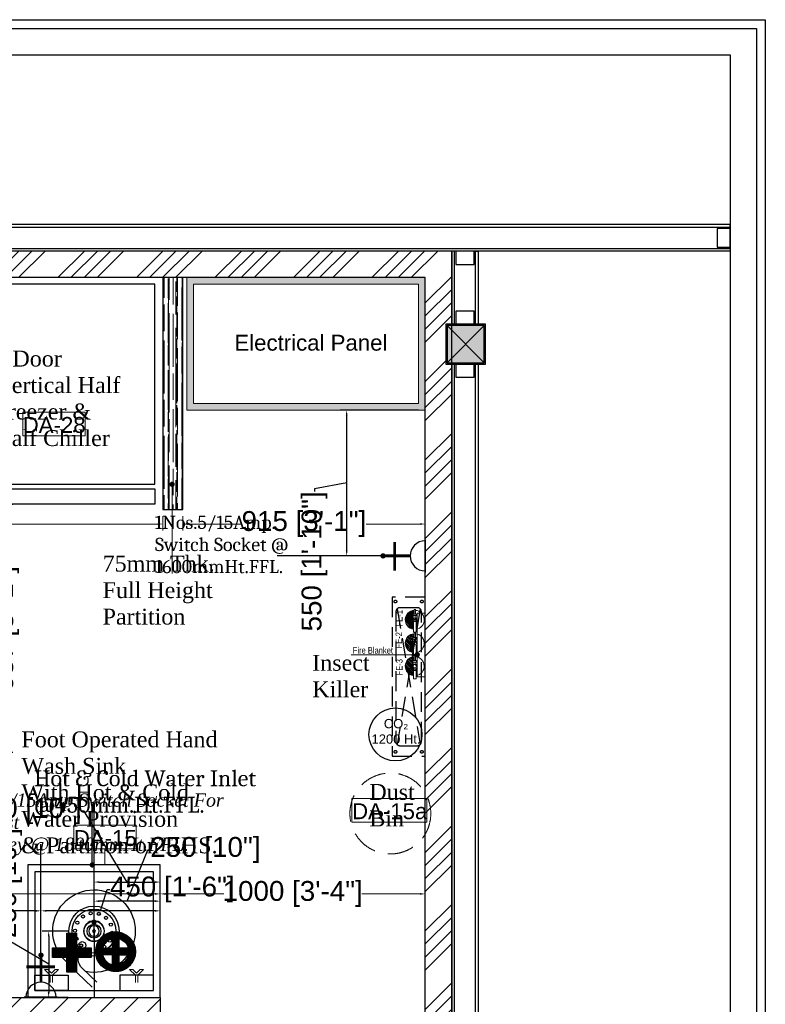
# Model space of a CAD drawing. Header units: millimetres. Extents: x 3004057 to 3043959, y -509231 to -485629.
# Tile 10 of 11: x 3008291 to 3011105, y -489904 to -486187. Entities that reach past the tile are written whole.
import ezdxf

# ---------------------------------------------------------------- set-up
doc = ezdxf.new("R2010")
doc.units = ezdxf.units.MM
doc.header["$LTSCALE"] = 1000
doc.header["$MEASUREMENT"] = 0
doc.header["$PDMODE"] = 3
doc.header["$PDSIZE"] = -1
for name, pattern in [('11aa1PB-bd$0$11aa1PB-af$0$TRATTEGGIATA', [0.75, 0.5, -0.25]), ('DASHED', [0.75, 0.5, -0.25]), ('DASHED2', [0.375, 0.25, -0.125]), ('HIDDEN2', [4.7625, 3.175, -1.5875])]:
    doc.linetypes.add(name, pattern=pattern)
doc.layers.get('0').update_dxf_attribs({"linetype": 'CONTINUOUS'})
doc.layers.get('Defpoints').update_dxf_attribs({"linetype": 'CONTINUOUS'})
for name, color, linetype in [('2', 2, 'CONTINUOUS'), ('Drainage', 254, 'CONTINUOUS'), ('ELECTRICAL', 7, 'CONTINUOUS'), ('Equipment', 5, 'CONTINUOUS'), ('Equipment Name', 7, 'CONTINUOUS'), ('NOTES250', 4, 'CONTINUOUS'), ('Plumbing & Drainage', 6, 'CONTINUOUS'), ('PROPOSED PARTITION', 150, 'CONTINUOUS'), ('SHS150X150X5', 241, 'CONTINUOUS'), ('Wall-New', 6, 'CONTINUOUS')]:
    doc.layers.add(name, color=color, linetype=linetype)
for name, color, linetype, lineweight in [('A - TEXT', 7, 'CONTINUOUS', 13), ('Civil-Wall-Text', 7, 'CONTINUOUS', 0), ('CKD Equipments', 252, 'CONTINUOUS', 0), ('Equip No.', 1, 'CONTINUOUS', 15), ('Fire Extinguisher', 1, 'CONTINUOUS', 0), ('HATCH', 251, 'CONTINUOUS', 5)]:
    doc.layers.add(name, color=color, linetype=linetype, lineweight=lineweight)
doc.styles.add('2.5 Arial_regular_annotative', font='arial.ttf', dxfattribs={"width": 0.8, "height": 2.5})
doc.styles.add('ARAIL', font='arial.ttf')
doc.styles.add('Arial', font='arial.ttf')
doc.styles.add('arial  narrow', font='ARIALN.TTF', dxfattribs={"width": 0.96})
doc.styles.get("Standard").update_dxf_attribs({"font": 'arial.ttf'})
doc.styles.add('STYLE1', font='arial.ttf', dxfattribs={"height": 450})
doc.styles.add('style12', font='BOOKOSI.TTF')
doc.dimstyles.new('TFS-Dim', dxfattribs={"dimtxt": 75, "dimasz": 20, "dimexe": 25, "dimexo": 25, "dimgap": 5, "dimtad": 0, "dimdec": 0, "dimzin": 0, "dimdsep": 46, "dimtxsty": 'Standard', "dimcen": 0.09, "dimclrd": 8, "dimclre": 8, "dimadec": 0, "dimazin": 0, "dimtfac": 1, "dimtdec": 0, "dimtofl": 0, "dimtmove": 0, "dimatfit": 3, "dimldrblk": 'DOT', "dimfxl": 1, "dimtolj": 1, "dimtzin": 0, "dimlwd": -1, "dimlwe": -1, "dimarcsym": 0})

# ---------------------------------------------------------------- blocks, each defined once
blk = doc.blocks.new('*U439')
for points in [[(0, 0), (6784.1, 0), (6784.1, -10), (0, -10)], [(0, -100), (6784.1, -100), (6784.1, -90), (0, -90)]]:
    blk.add_lwpolyline(points, close=True)
at = {"color": 8}
for points in [[(0, -15), (50, -15), (50, -85), (0, -85)], [(6734.1, -15), (6784.1, -15), (6784.1, -85), (6734.1, -85)]]:
    blk.add_lwpolyline(points, close=True, dxfattribs=at)
blk = doc.blocks.new('A$C5D035AAD')
at = {"true_color": 0xeb0000}
h = blk.add_hatch(color=1, dxfattribs=at)
h.dxf.hatch_style = 1
h.paths.add_polyline_path([(-75, -75), (75, -75), (75, 75), (-75, 75)])
at = {"layer": 'SHS150X150X5', "lineweight": -3}
for p, q in [((-70, -70), (70, 70)), ((-70, 70), (70, -70))]:
    blk.add_line(p, q, dxfattribs=at)
for points in [[(-75, -75), (75, -75), (75, 75), (-75, 75)], [(-70, -70), (70, -70), (70, 70), (-70, 70)]]:
    blk.add_lwpolyline(points, close=True, dxfattribs=at)
blk = doc.blocks.new('*U437')
for points in [[(0, 0), (276.2, 0), (276.2, -10), (0, -10)], [(0, -100), (276.2, -100), (276.2, -90), (0, -90)]]:
    blk.add_lwpolyline(points, close=True)
at = {"color": 8}
for points in [[(0, -15), (50, -15), (50, -85), (0, -85)], [(226.2, -15), (276.2, -15), (276.2, -85), (226.2, -85)]]:
    blk.add_lwpolyline(points, close=True, dxfattribs=at)
blk = doc.blocks.new('*U438')
for points in [[(0, 0), (4690.8, 0), (4690.8, -10), (0, -10)], [(0, -100), (4690.8, -100), (4690.8, -90), (0, -90)]]:
    blk.add_lwpolyline(points, close=True)
at = {"color": 8}
blk.add_lwpolyline([(0, -15), (50, -15), (50, -85), (0, -85)], close=True, dxfattribs=at)
blk = doc.blocks.new('GVBHV GB')
at = {"layer": 'Equipment', "color": 2, "linetype": 'HIDDEN2', "lineweight": 0, "ltscale": 30}
blk.add_line((28267, 5354.48, 0), (28250.49, 5361.73, 0), dxfattribs=at)
at = {"layer": 'Equipment', "color": 2, "linetype": 'HIDDEN2', "lineweight": 0, "ltscale": 30, "elevation": 0}
for points in [[(28250.51, 5361.72), (28262.18, 5388.22), (28278.64, 5380.99)], [(28278.64, 5380.99), (28267, 5354.48)]]:
    blk.add_lwpolyline(points, dxfattribs=at)
at = {"layer": 'Equipment', "color": 2, "linetype": '11aa1PB-bd$0$11aa1PB-af$0$TRATTEGGIATA', "lineweight": 0, "ltscale": 36, "elevation": 0}
for points in [[(28266.56, 5384.77), (28261.61, 5373.49), (28269.96, 5369.82), (28274.91, 5381.1), (28266.56, 5384.77)], [(28261.2, 5372.56), (28256.25, 5361.28), (28264.6, 5357.61), (28269.55, 5368.89), (28261.2, 5372.56)]]:
    blk.add_lwpolyline(points, dxfattribs=at)
at = {"layer": 'Equipment', "color": 2, "linetype": 'Continuous', "style": 'arial  narrow', "width": 0.96}
for p in [(28268.81, 5379.36, 0), (28263.42, 5367.77, 0)]:
    blk.add_text('BIB', height=2.8, rotation=246.2928, dxfattribs=at).set_placement(p)
blk = doc.blocks.new('A$C22889e60')
at = {"layer": 'Equipment', "linetype": 'Continuous'}
blk.add_lwpolyline([(-94.9, 62.1), (645.1, 62.1), (645.1, 817.2), (-94.9, 817.2)], close=True, dxfattribs=at)
blk.add_lwpolyline([(-48.3, -12.8), (-71.6, -12.8, -0.414214), (-94.9, 10.5), (-94.9, 44.7), (645.1, 44.7), (645.1, -12.8), (16, -12.8), (-16, 12.8), (-94.9, 12.8)], format="xyb", dxfattribs=at)
blk = doc.blocks.new('A$C34441359')
at = {"layer": 'Equipment', "lineweight": 5}
for p, q in [((-416.3, -84.9), (-394.6, -63.1)), ((-394.6, -63.1), (-394.6, -75.5)), ((-443.5, -84.9), (-416.3, -84.9)), ((-416.3, -93.6), (-443.5, -93.6)), ((-394.6, -115.4), (-416.3, -93.6)), ((-394.6, -75.5), (-408.3, -89.2)), ((-408.3, -89.2), (-394.6, -103)), ((-394.6, -103), (-394.6, -115.4)), ((-416.3, -406.2), (-443.5, -406.2)), ((-394.6, -384.4), (-416.3, -406.2)), ((-408.3, -410.5), (-394.6, -396.8)), ((-394.6, -396.8), (-394.6, -384.4)), ((-443.5, -414.9), (-416.3, -414.9)), ((-416.3, -414.9), (-394.6, -436.7)), ((-394.6, -424.3), (-408.3, -410.5)), ((-394.6, -436.7), (-394.6, -424.3))]:
    blk.add_line(p, q, dxfattribs=at)
at = {"layer": 'Equipment'}
for p, q in [((-461.5, -256.6), (-409.1, -312.2)), ((-442.6, -238.8), (-390.2, -294.4)), ((-324.1, -296.4), (-311.5, -284.6)), ((-306.3, -315.4), (-293.7, -303.5))]:
    blk.add_line(p, q, dxfattribs=at)
for points in [[(-499.8, -499.8), (-499.8, 0), (0, 0), (0, -499.8)], [(-473.8, -473.8), (-473.8, -26), (-26, -26), (-26, -473.8)], [(-473.8, -152.5), (-473.8, -26), (-416.3, -26), (-416.3, -152.5)], [(-473.8, -347.3), (-473.8, -473.8), (-416.3, -473.8), (-416.3, -347.3)]]:
    blk.add_lwpolyline(points, close=True, dxfattribs=at)
at = {"layer": 'Equipment', "linetype": 'ByBlock', "lineweight": -2, "ltscale": 0.25}
for radius in [39, 19.8, 5.16]:
    blk.add_circle((-249.9, -249.9), radius, dxfattribs=at)
at = {"layer": 'Equipment'}
for centre, radius, start, end in [((-249.9, -249.9), 155.9, 210.7693, 191.598), ((-356.1, -262.4), 46.8, 223.263, 313.263), ((-302.6, -294), 13, 313.263, 133.263), ((-356.1, -262.4), 72.8, 223.263, 313.263)]:
    blk.add_arc(centre, radius, start, end, dxfattribs=at)
blk = doc.blocks.new('_Dot')
at = {"color": 0, "linetype": 'ByBlock', "lineweight": -2}
blk.add_line((-0.5, 0), (-1, 0), dxfattribs=at)
at = {"color": 0, "linetype": 'ByBlock', "const_width": 0.5}
blk.add_lwpolyline([(-0.25, 0, 1), (0.25, 0, 1)], format="xyb", close=True, dxfattribs=at)
blk = doc.blocks.new('*D492')
at = {"layer": 'Defpoints', "color": 0, "transparency": 16777216}
for p in [(3008147.4, -488015.6), (3008147.4, -488952.6), (3008240.3, -488952.6)]:
    blk.add_point(p, dxfattribs=at)
at = {"layer": 'Equipment Name', "color": 8, "transparency": 16777216}
for p, q in [((3008172.4, -488015.6), (3008265.3, -488015.6)), ((3008240.3, -488035.6), (3008240.3, -488249.3)), ((3008240.3, -488932.6), (3008240.3, -488718.9)), ((3008172.4, -488952.6), (3008265.3, -488952.6))]:
    blk.add_line(p, q, dxfattribs=at)
for points in [[(3008237, -488035.6), (3008243.7, -488035.6), (3008240.3, -488015.6)], [(3008237, -488932.6), (3008243.7, -488932.6), (3008240.3, -488952.6)]]:
    blk.add_solid(points, dxfattribs=at)
at = {"layer": 'Equipment Name', "color": 0, "transparency": 16777216, "insert": (3008240.3, -488484.1), "char_height": 75, "attachment_point": 5, "rotation": 90}
blk.add_mtext('\\A1;937 [3\'-1"]', dxfattribs=at)
blk = doc.blocks.new('A$C0449149f')
at = {"layer": 'Equipment', "color": 1, "linetype": 'DASHED2', "ltscale": 0.3}
for p, q in [((-81.1, 606.1), (6.1, 93.9)), ((6.1, 606.1), (-81.1, 93.9))]:
    blk.add_line(p, q, dxfattribs=at)
at = {"layer": 'Equipment', "linetype": 'DASHED2', "ltscale": 0.3}
blk.add_lwpolyline([(25, 50), (25, 650), (-100, 650), (-100, 50)], close=True, dxfattribs=at)
at = {"layer": 'Equipment', "color": 4, "linetype": 'DASHED2', "ltscale": 0.3}
blk.add_lwpolyline([(10.5, 104.5), (10.5, 595.5, 0.414214), (-4.5, 610.5), (-70.5, 610.5, 0.414214), (-85.5, 595.5), (-85.5, 104.5, 0.414214), (-70.5, 89.5), (-4.5, 89.5, 0.414214)], format="xyb", close=True, dxfattribs=at)
at = {"layer": 'Equipment Name', "linetype": 'DASHED2'}
for centre in [(-87.5, 633.6), (12.5, 633.6), (-87.5, 66.4), (12.5, 66.4)]:
    blk.add_circle(centre, 5.15, dxfattribs=at)
blk = doc.blocks.new('A$C84a09421')
at = {"layer": 'Fire Extinguisher', "color": 1, "linetype": 'Continuous', "lineweight": 0, "ltscale": 250}
for p, q in [((-40, 0), (0, 0)), ((-40, -156), (-40, 0)), ((0, 0), (0, -156)), ((-54, -202), (14, -202)), ((14, -239), (-54, -239)), ((-47, -239), (8, -239)), ((-47, -259), (-47, -239)), ((8, -259), (-47, -259)), ((0, -156), (-40, -156)), ((-34, -239), (-34, -202)), ((-29, -259), (-11, -259)), ((-29, -327), (-29, -259)), ((-11, -259), (-11, -327)), ((-5, -239), (-5, -202)), ((8, -239), (8, -259)), ((14, -202), (14, -239)), ((-11, -327), (-29, -327))]:
    blk.add_line(p, q, dxfattribs=at)
at = {"layer": 'Fire Extinguisher', "linetype": 'Continuous'}
for p, q in [((0, -44), (115, -158)), ((0, -66), (116, -183)), ((0, -89), (114, -203)), ((0, -111), (110, -221)), ((0, -134), (103, -237)), ((32, -52), (106, -127)), ((-11, -259), (34, -304)), ((-11, -281), (17, -310)), ((-5, -197), (0, -202)), ((-1, -156), (95, -252)), ((3, -182), (86, -265)), ((8, -255), (49, -296)), ((14, -216), (75, -277)), ((14, -239), (63, -287)), ((-11, -304), (-1, -314))]:
    blk.add_line(p, q, dxfattribs=at)
at = {"layer": 'Fire Extinguisher', "color": 1, "linetype": 'Continuous', "lineweight": 0, "ltscale": 250}
blk.add_circle((-20, -179), 23, dxfattribs=at)
for start, end in [(98.3362, 266.3055), (273.6945, 81.6638)]:
    blk.add_arc((-20, -179), 136, start, end, dxfattribs=at)
blk = doc.blocks.new('A$Caf37352f')
at = {"layer": 'Fire Extinguisher', "color": 3, "linetype": 'Continuous', "lineweight": 0, "ltscale": 250}
for p, q in [((-20, 179), (20, 179)), ((-20, 23), (-20, 179)), ((20, 179), (20, 23)), ((20, 23), (-20, 23)), ((-34, -23), (34, -23)), ((34, -60), (-34, -60)), ((-27, -60), (27, -60)), ((-27, -80), (-27, -60)), ((27, -80), (-27, -80)), ((-14, -60), (-14, -23)), ((-9, -80), (9, -80)), ((-9, -148), (-9, -80)), ((9, -80), (9, -148)), ((14, -60), (14, -23)), ((27, -60), (27, -80)), ((34, -23), (34, -60)), ((9, -148), (-9, -148))]:
    blk.add_line(p, q, dxfattribs=at)
at = {"layer": 'Fire Extinguisher', "color": 3, "linetype": 'Continuous'}
for p, q in [((136, 7, 0), (20, 124, 0)), ((135, -16, 0), (20, 99, 0)), ((131, -37, 0), (20, 75, 0)), ((125, -55, 0), (20, 50, 0)), ((116, -71, 0), (20, 26, 0)), ((131, 37, 0), (37, 131, 0)), ((100, 93, 0), (93, 100, 0)), ((50, -127, 0), (9, -86, 0)), ((31, -133, 0), (9, -111, 0)), ((9, -136, 0), (9, -135, 0)), ((19, -23, 0), (14, -18, 0)), ((106, -85, 0), (23, -2, 0)), ((66, -119, 0), (27, -80, 0)), ((81, -109, 0), (32, -60, 0)), ((94, -98, 0), (34, -38, 0))]:
    blk.add_line(p, q, dxfattribs=at)
at = {"layer": 'Fire Extinguisher', "color": 3, "linetype": 'Continuous', "lineweight": 0, "ltscale": 250}
blk.add_circle((0, 0), 23, dxfattribs=at)
for start, end in [(98.3362, 266.3055), (273.6945, 81.6638)]:
    blk.add_arc((0, 0), 136, start, end, dxfattribs=at)
blk = doc.blocks.new('A$Cb795810a')
at = {"layer": 'Fire Extinguisher', "color": 6, "linetype": 'Continuous', "lineweight": 0, "ltscale": 250}
for p, q in [((-20, 179), (20, 179)), ((-20, 23), (-20, 179)), ((20, 179), (20, 23)), ((20, 23), (-20, 23)), ((-34, -23), (34, -23)), ((34, -60), (-34, -60)), ((-27, -60), (27, -60)), ((-27, -80), (-27, -60)), ((27, -80), (-27, -80)), ((-14, -60), (-14, -23)), ((-9, -80), (9, -80)), ((-9, -148), (-9, -80)), ((9, -80), (9, -148)), ((14, -60), (14, -23)), ((27, -60), (27, -80)), ((34, -23), (34, -60)), ((9, -148), (-9, -148))]:
    blk.add_line(p, q, dxfattribs=at)
at = {"layer": 'Fire Extinguisher', "color": 6, "linetype": 'Continuous'}
for p, q in [((114, -75, 0), (16, 23, 0)), ((136, 1, 0), (20, 118, 0)), ((134, -22, 0), (20, 93, 0)), ((130, -42, 0), (20, 68, 0)), ((123, -59, 0), (20, 44, 0)), ((133, 29, 0), (29, 133, 0)), ((118, 69, 0), (69, 118, 0)), ((45, -129, 0), (9, -92, 0)), ((26, -134, 0), (9, -117, 0)), ((13, -23, 0), (11, -20, 0)), ((62, -121, 0), (21, -80, 0)), ((103, -89, 0), (22, -7, 0)), ((78, -112, 0), (27, -62, 0)), ((91, -101, 0), (34, -44, 0))]:
    blk.add_line(p, q, dxfattribs=at)
at = {"layer": 'Fire Extinguisher', "color": 6, "linetype": 'Continuous', "lineweight": 0, "ltscale": 250}
blk.add_circle((0, 0), 23, dxfattribs=at)
for start, end in [(98.3362, 266.3055), (273.6945, 81.6638)]:
    blk.add_arc((0, 0), 136, start, end, dxfattribs=at)
blk = doc.blocks.new('A$C74c53b19')
at = {"layer": 'Fire Extinguisher'}
blk.add_lwpolyline([(-54.6, -57.4), (404.4, -57.4), (404.4, 0), (-54.6, 0)], close=True, dxfattribs=at)
for points in [[(0, 0), (1.1, 3.6), (4.8, 18.8), (-2.1, 36), (-5.8, 54.4), (-20.7, 55.3), (-6, 28.4), (-7.4, 14.1), (-9.7, -2.8), (-9.7, 1.3), (-9.7, 2.2)], [(349.8, 0), (348.7, 3.6), (344.9, 18.8), (351.9, 36), (355.6, 54.4), (370.5, 55.3), (355.8, 28.4), (357.2, 14.1), (359.4, -2.8), (359.4, 1.3), (359.4, 2.2)]]:
    blk.add_open_spline(points, degree=3, knots=[45.919736, 45.919736, 45.919736, 45.919736, 117.751274, 355.813113, 404.916164, 451.597473, 562.986011, 755.471642, 805.849052, 820.345688, 820.345688, 820.345688, 820.345688], dxfattribs=at)
blk = doc.blocks.new('A$C8c2bd65f')
at = {"layer": 'Plumbing & Drainage'}
h = blk.add_hatch(dxfattribs=at)
h.set_pattern_fill('ANSI31', color=3, scale=1.779186, style=0)
h.set_pattern_definition([(45, (-1673775.82137, 471282.61423), (-0.157259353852, 0.157259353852), [])])
h.paths.add_polyline_path([(-102.2, 115.6), (-157.3, 115.6), (-157.3, 152.3), (-102.2, 152.3), (-102.2, 207.4), (-65.5, 207.4), (-65.5, 152.3), (-10.4, 152.3), (-10.4, 115.6), (-65.5, 115.6), (-65.5, 60.5), (-102.2, 60.5)])
h = blk.add_hatch(dxfattribs=at)
h.set_pattern_fill('ANSI31', color=1, scale=1.779186, style=0)
h.set_pattern_definition([(45, (-1673763.96132, 471282.1934), (-0.157259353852, 0.157259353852), [])])
h.paths.add_polyline_path([(6.1, 137.4, -1), (156.3, 137.4, -1)])
h.paths.add_polyline_path([(94.3, 126), (130.6, 126, -0.277378), (94.3, 88.5)], flags=16)
h.paths.add_polyline_path([(69.8, 88.1), (69.8, 126), (31.9, 126, 0.28651)], flags=16)
h.paths.add_polyline_path([(94.3, 150.5), (130.1, 150.5, 0.268289), (94.3, 186.3)], flags=16)
h.paths.add_polyline_path([(69.8, 150.5), (69.8, 186.7, 0.277378), (32.3, 150.5)], flags=16)
at = {"layer": 'Plumbing & Drainage', "color": 1}
blk.add_line((0, 224), (0, -34.9), dxfattribs=at)
blk.add_lwpolyline([(-65.5, 152.3), (-10.4, 152.3), (-10.4, 115.6), (-65.5, 115.6), (-65.5, 60.5), (-102.2, 60.5), (-102.2, 115.6), (-157.3, 115.6), (-157.3, 152.3), (-102.2, 152.3), (-102.2, 207.4), (-65.5, 207.4)], close=True, dxfattribs=at)
at = {"layer": 'Plumbing & Drainage', "color": 3}
for points in [[(32.3, 150.5), (69.8, 150.5), (69.8, 186.7, 0.277378)], [(130.1, 150.5), (94.3, 150.5), (94.3, 186.3, -0.268289)], [(69.8, 88.1), (69.8, 126), (31.9, 126, 0.28651)], [(94.3, 88.5), (94.3, 126), (130.6, 126, -0.277378)]]:
    blk.add_lwpolyline(points, format="xyb", close=True, dxfattribs=at)
blk.add_circle((81.2, 137.4), 75.1, dxfattribs=at)
blk = doc.blocks.new('*D522')
at = {"layer": 'Defpoints', "color": 0, "transparency": 16777216}
for p in [(3008571.8, -489514.4), (3008571.8, -489685.6), (3008821.7, -489877.6)]:
    blk.add_point(p, dxfattribs=at)
at = {"layer": 'Plumbing & Drainage', "color": 8, "transparency": 16777216}
for p, q in [((3008696.7, -489514.4), (3008774.3, -489321.1)), ((3008774.3, -489321.1), (3008784.3, -489321.1)), ((3008571.8, -489660.6), (3008571.8, -489489.4)), ((3008821.7, -489852.6), (3008821.7, -489489.4)), ((3008801.7, -489514.4), (3008591.8, -489514.4))]:
    blk.add_line(p, q, dxfattribs=at)
for points in [[(3008591.8, -489511.1), (3008591.8, -489517.8), (3008571.8, -489514.4)], [(3008801.7, -489511.1), (3008801.7, -489517.8), (3008821.7, -489514.4)]]:
    blk.add_solid(points, dxfattribs=at)
at = {"layer": 'Plumbing & Drainage', "color": 0, "transparency": 16777216, "insert": (3008992.3, -489321.1), "char_height": 75, "attachment_point": 5}
blk.add_mtext('\\A1;250 [10"]', dxfattribs=at)
blk = doc.blocks.new('A$C21C85089')
at = {"layer": 'ELECTRICAL'}
for points, const_width in [([(-42, 108.5), (43.4, 108.5)], 4.7), ([(0, 69.7), (0, 0)], 7.15), ([(-35.8, 30), (38, 30)], 7.15)]:
    blk.add_lwpolyline(points, dxfattribs=dict(at, const_width=const_width))
blk.add_arc((0, 108.5), 38.8, 180, 0, dxfattribs=at)
blk = doc.blocks.new('*D528')
at = {"layer": 'Defpoints', "color": 0, "transparency": 16777216}
for p in [(3009525.4, -487660.6), (3009821.7, -487660.6), (3009764.9, -488211)]:
    blk.add_point(p, dxfattribs=at)
at = {"layer": 'ELECTRICAL', "color": 8, "transparency": 16777216}
for p, q in [((3009796.7, -487660.6), (3009500.4, -487660.6)), ((3009525.4, -488191), (3009525.4, -487680.6)), ((3009525.4, -487935.8), (3009404, -487957.9)), ((3009404, -487957.9), (3009404, -487967.9)), ((3009739.9, -488211), (3009500.4, -488211))]:
    blk.add_line(p, q, dxfattribs=at)
for points in [[(3009522, -487680.6), (3009528.7, -487680.6), (3009525.4, -487660.6)], [(3009522, -488191), (3009528.7, -488191), (3009525.4, -488211)]]:
    blk.add_solid(points, dxfattribs=at)
at = {"layer": 'ELECTRICAL', "color": 0, "transparency": 16777216, "insert": (3009404, -488231.8), "char_height": 75, "attachment_point": 5, "rotation": 90}
blk.add_mtext('\\A1;550 [1\'-10"]', dxfattribs=at)
blk = doc.blocks.new('100DNT')
at = {"layer": 'Drainage'}
for centre, radius in [((0, 0), 101.6), ((0, 0), 88.9), ((-67.2, 34.3), 6.35), ((-44.9, 59.2), 6.35), ((0, 0), 40.9), ((-13.9, 72), 6.35), ((19.5, 70), 6.35), ((48.8, 53.7), 6.35), ((-76.6, 2.2), 6.35), ((0, 0), 28.2), ((68.1, 26.4), 6.35), ((-71.1, -30.8), 6.35), ((64.2, -38.8), 6.35), ((73.6, -6.6), 6.35), ((-51.8, -58.2), 6.35), ((-22.5, -74.4), 6.35), ((10.9, -76.4), 6.35), ((41.9, -63.7), 6.35)]:
    blk.add_circle(centre, radius, dxfattribs=at)
blk = doc.blocks.new('*D533')
at = {"layer": 'Defpoints', "color": 0, "transparency": 16777216}
for p in [(3008499.4, -489627.7), (3008400.7, -489877.6), (3008499.4, -489877.6)]:
    blk.add_point(p, dxfattribs=at)
at = {"layer": 'Drainage', "color": 8, "transparency": 16777216}
for p, q in [((3008474.4, -489627.7), (3008375.7, -489627.7)), ((3008251.6, -489664.4), (3008251.6, -489654.4)), ((3008400.7, -489752.6), (3008251.6, -489664.4)), ((3008400.7, -489647.7), (3008400.7, -489857.6)), ((3008474.4, -489877.6), (3008375.7, -489877.6))]:
    blk.add_line(p, q, dxfattribs=at)
for points in [[(3008397.4, -489647.7), (3008404.1, -489647.7), (3008400.7, -489627.7)], [(3008397.4, -489857.6), (3008404.1, -489857.6), (3008400.7, -489877.6)]]:
    blk.add_solid(points, dxfattribs=at)
at = {"layer": 'Drainage', "color": 0, "transparency": 16777216, "insert": (3008251.6, -489446.4), "char_height": 75, "attachment_point": 5, "rotation": 90}
blk.add_mtext('\\A1;250 [10"]', dxfattribs=at)
blk = doc.blocks.new('*D534')
at = {"layer": 'Defpoints', "color": 0, "transparency": 16777216}
for p in [(3008821.7, -489442.4), (3008571.8, -489552.8), (3008821.7, -489897.4)]:
    blk.add_point(p, dxfattribs=at)
at = {"layer": 'Drainage', "color": 8, "transparency": 16777216}
for p, q in [((3008534.8, -489174.4), (3008524.8, -489174.4)), ((3008696.7, -489442.4), (3008534.8, -489174.4)), ((3008571.8, -489527.8), (3008571.8, -489417.4)), ((3008821.7, -489872.4), (3008821.7, -489417.4)), ((3008591.8, -489442.4), (3008801.7, -489442.4))]:
    blk.add_line(p, q, dxfattribs=at)
for points in [[(3008591.8, -489439.1), (3008591.8, -489445.8), (3008571.8, -489442.4)], [(3008801.7, -489439.1), (3008801.7, -489445.8), (3008821.7, -489442.4)]]:
    blk.add_solid(points, dxfattribs=at)
at = {"layer": 'Drainage', "color": 0, "transparency": 16777216, "insert": (3008316.8, -489174.4), "char_height": 75, "attachment_point": 5}
blk.add_mtext('\\A1;250 [10"]', dxfattribs=at)
blk = doc.blocks.new('*D547')
at = {"layer": 'Civil-Wall-Text', "color": 8, "transparency": 16777216}
for p, q in [((3006632, -487965.7), (3006632, -488115.8)), ((3008831.6, -488060.6), (3008831.6, -488115.8)), ((3006652, -488090.8), (3007467.2, -488090.8)), ((3008811.6, -488090.8), (3007996.4, -488090.8))]:
    blk.add_line(p, q, dxfattribs=at)
for points in [[(3006652, -488087.5), (3006652, -488094.2), (3006632, -488090.8)], [(3008811.6, -488087.5), (3008811.6, -488094.2), (3008831.6, -488090.8)]]:
    blk.add_solid(points, dxfattribs=at)
at = {"layer": 'Defpoints', "color": 0, "transparency": 16777216}
for p in [(3006632, -487940.7), (3008831.6, -488035.6), (3008831.6, -488090.8)]:
    blk.add_point(p, dxfattribs=at)
at = {"layer": 'Civil-Wall-Text', "color": 0, "transparency": 16777216, "insert": (3007731.8, -488090.8), "char_height": 75, "attachment_point": 5}
blk.add_mtext('\\A1;2200 [7\'-4"]', dxfattribs=at)
blk = doc.blocks.new('*D548')
at = {"layer": 'Civil-Wall-Text', "color": 8, "transparency": 16777216}
for p, q in [((3005057, -489852.6), (3005057, -489462.2)), ((3005077, -489487.2), (3006646.3, -489487.2)), ((3008801.7, -489487.2), (3007232.4, -489487.2)), ((3008821.7, -489852.6), (3008821.7, -489462.2))]:
    blk.add_line(p, q, dxfattribs=at)
for points in [[(3005077, -489483.9), (3005077, -489490.5), (3005057, -489487.2)], [(3008801.7, -489483.9), (3008801.7, -489490.5), (3008821.7, -489487.2)]]:
    blk.add_solid(points, dxfattribs=at)
at = {"layer": 'Defpoints', "color": 0, "transparency": 16777216}
for p in [(3008821.7, -489487.2), (3005057, -489877.6), (3008821.7, -489877.6)]:
    blk.add_point(p, dxfattribs=at)
at = {"layer": 'Civil-Wall-Text', "color": 0, "transparency": 16777216, "insert": (3006939.3, -489487.2), "char_height": 75, "attachment_point": 5}
blk.add_mtext('\\A1;3765 [12\'-7"]', dxfattribs=at)
blk = doc.blocks.new('*D551')
at = {"layer": 'Civil-Wall-Text', "color": 8, "transparency": 16777216}
for p, q in [((3008821.7, -489852.6), (3008821.7, -489462.2)), ((3008841.7, -489487.2), (3009061.2, -489487.2)), ((3009801.7, -489487.2), (3009582.1, -489487.2)), ((3009821.7, -489852.6), (3009821.7, -489462.2))]:
    blk.add_line(p, q, dxfattribs=at)
for points in [[(3008841.7, -489483.9), (3008841.7, -489490.5), (3008821.7, -489487.2)], [(3009801.7, -489483.9), (3009801.7, -489490.5), (3009821.7, -489487.2)]]:
    blk.add_solid(points, dxfattribs=at)
at = {"layer": 'Defpoints', "color": 0, "transparency": 16777216}
for p in [(3009821.7, -489487.2), (3008821.7, -489877.6), (3009821.7, -489877.6)]:
    blk.add_point(p, dxfattribs=at)
at = {"layer": 'Civil-Wall-Text', "color": 0, "transparency": 16777216, "insert": (3009321.7, -489487.2), "char_height": 75, "attachment_point": 5}
blk.add_mtext('\\A1;1000 [3\'-4"]', dxfattribs=at)
blk = doc.blocks.new('*D562')
at = {"layer": 'Defpoints', "color": 0, "transparency": 16777216}
for p in [(3008371.7, -489551.1), (3008371.7, -489718.6), (3008821.7, -489877.6)]:
    blk.add_point(p, dxfattribs=at)
at = {"layer": 'ELECTRICAL', "color": 8, "transparency": 16777216}
for p, q in [((3008596.7, -489551.1), (3008620.9, -489470.5)), ((3008620.9, -489470.5), (3008630.9, -489470.5)), ((3008371.7, -489693.6), (3008371.7, -489526.1)), ((3008821.7, -489852.6), (3008821.7, -489526.1)), ((3008801.7, -489551.1), (3008391.7, -489551.1))]:
    blk.add_line(p, q, dxfattribs=at)
for points in [[(3008391.7, -489547.8), (3008391.7, -489554.4), (3008371.7, -489551.1)], [(3008801.7, -489547.8), (3008801.7, -489554.4), (3008821.7, -489551.1)]]:
    blk.add_solid(points, dxfattribs=at)
at = {"layer": 'ELECTRICAL', "color": 0, "transparency": 16777216, "insert": (3008867.2, -489470.5), "char_height": 75, "attachment_point": 5}
blk.add_mtext('\\A1;450 [1\'-6"]', dxfattribs=at)
blk = doc.blocks.new('*D563')
at = {"layer": 'Defpoints', "color": 0, "transparency": 16777216}
for p in [(3007296.9, -489551.1), (3007296.9, -489700.8), (3008371.7, -489718.6)]:
    blk.add_point(p, dxfattribs=at)
at = {"layer": 'ELECTRICAL', "color": 8, "transparency": 16777216}
for p, q in [((3007296.9, -489675.8), (3007296.9, -489526.1)), ((3008371.7, -489693.6), (3008371.7, -489526.1)), ((3007316.9, -489551.1), (3007573.9, -489551.1)), ((3008351.7, -489551.1), (3008094.7, -489551.1))]:
    blk.add_line(p, q, dxfattribs=at)
for points in [[(3007316.9, -489547.8), (3007316.9, -489554.4), (3007296.9, -489551.1)], [(3008351.7, -489547.8), (3008351.7, -489554.4), (3008371.7, -489551.1)]]:
    blk.add_solid(points, dxfattribs=at)
at = {"layer": 'ELECTRICAL', "color": 0, "transparency": 16777216, "insert": (3007834.3, -489551.1), "char_height": 75, "attachment_point": 5}
blk.add_mtext('\\A1;1075 [3\'-7"]', dxfattribs=at)
blk = doc.blocks.new('*D569')
at = {"layer": 'Civil-Wall-Text', "color": 8, "transparency": 16777216}
for p, q in [((3008906.6, -488060.6), (3008906.6, -488115.8)), ((3009821.7, -488060.6), (3009821.7, -488115.8)), ((3008926.6, -488090.8), (3009129.3, -488090.8)), ((3009801.7, -488090.8), (3009598.9, -488090.8))]:
    blk.add_line(p, q, dxfattribs=at)
for points in [[(3008926.6, -488087.5), (3008926.6, -488094.2), (3008906.6, -488090.8)], [(3009801.7, -488087.5), (3009801.7, -488094.2), (3009821.7, -488090.8)]]:
    blk.add_solid(points, dxfattribs=at)
at = {"layer": 'Defpoints', "color": 0, "transparency": 16777216}
for p in [(3008906.6, -488035.6), (3009821.7, -488035.6), (3009821.7, -488090.8)]:
    blk.add_point(p, dxfattribs=at)
at = {"layer": 'Civil-Wall-Text', "color": 0, "transparency": 16777216, "insert": (3009364.1, -488090.8), "char_height": 75, "attachment_point": 5}
blk.add_mtext('\\A1;915 [3\'-1"]', dxfattribs=at)

msp = doc.modelspace()

# ---------------------------------------------------------------- hatches: boundary and pattern name
at = {"ltscale": 0.5, "true_color": 0x119c8c}
h = msp.add_hatch(dxfattribs=at)
h.set_pattern_fill('ANSI34', color=134, scale=11, angle=180)
h.set_pattern_definition([(225, (4347815.6, -892235.44), (148.174226, -148.174226), []), (225, (4347766.2, -892235.44), (148.174226, -148.174226), []), (225, (4347716.82, -892235.44), (148.174226, -148.174226), []), (225, (4347667.43, -892235.44), (148.174226, -148.174226), [])])
h.paths.add_polyline_path([(3004957, -491826.1), (3005157, -491826.1), (3005157, -492177.6), (3005257, -492177.6), (3005257, -491726.1), (3005057, -491726.1), (3005057, -487586.7), (3005057, -487236.7), (3005057, -487160.6), (3009821.7, -487160.6), (3009821.7, -487236.7), (3009821.7, -487586.7), (3009821.7, -491844), (3009624, -491844), (3009624, -492177.6), (3009624.1, -492177.6), (3009624.1, -492174.1), (3009820.8, -492177.6), (3009921.7, -492177.6), (3009921.7, -487486.7), (3009899, -487486.7), (3009899, -487336.7), (3009921.7, -487336.7), (3009921.7, -487060.6), (3004957, -487060.6), (3004957, -487336.7), (3004982, -487336.7), (3004982, -487486.7), (3004957, -487486.7)])
h.paths.add_polyline_path([(3009624, -492525.6), (3009624, -492177.6)])
h.paths.add_polyline_path([(3005257, -492525.6), (3005257, -492177.6)])
at = {"layer": 'CKD Equipments', "ltscale": 100}
h = msp.add_hatch(color=1, dxfattribs=at)
h.dxf.hatch_style = 1
h.paths.add_polyline_path([(3009821.7, -487660.6), (3008921.7, -487660.6), (3008921.7, -487160.6), (3009821.7, -487160.6)])
h.paths.add_polyline_path([(3009796.7, -487635.6), (3008946.7, -487635.6), (3008946.7, -487185.6), (3009796.7, -487185.6)], flags=16)
at = {"layer": 'HATCH', "ltscale": 0.5}
h = msp.add_hatch(dxfattribs=at)
h.set_pattern_fill('AR-RROOF', color=256, scale=25, angle=90)
h.set_pattern_definition([(90, (5, 0), (-25, 55), [375, -50, 125, -25]), (90, (-7.5, 33.25), (-33.25, -25), [75, -8.25, 150, -18.75]), (90, (-16.25, 12.5), (-16.75, 130), [200, -35, 100, -25])])
h.paths.add_polyline_path([(3008906.6, -487160.6), (3008831.6, -487160.6), (3008831.6, -488035.6), (3008906.6, -488035.6)])
at = {"layer": 'HATCH'}
h = msp.add_hatch(dxfattribs=at)
h.set_pattern_fill('ANSI31', color=256, scale=500, angle=180)
h.set_pattern_definition([(225, (-43430.33, -1652.94), (44.1941738, -44.1941738), [])])
h.paths.add_polyline_path([(3008821.7, -489877.6), (3005057, -489877.6), (3005057, -490027.6), (3008821.7, -490027.6)])

# ---------------------------------------------------------------- linework, layer by layer
at = {"layer": '2', "ltscale": 0.5}
for points in [[(3011071.9, -493563.4), (3004090.5, -493563.4), (3004090.5, -486220.3), (3011071.9, -486220.3)], [(3010973.2, -493464.7), (3004189.1, -493464.7), (3004189.1, -486318.9), (3010973.2, -486318.9)]]:
    msp.add_lwpolyline(points, close=True, dxfattribs=at)
at = {"layer": 'A - TEXT'}
msp.add_lwpolyline([(3009821.7, -487660.6), (3008921.7, -487660.6), (3008921.7, -487160.6), (3009821.7, -487160.6), (3009821.7, -487660.6)], dxfattribs=at)
msp.add_lwpolyline([(3009796.7, -487635.6), (3008946.7, -487635.6), (3008946.7, -487185.6), (3009796.7, -487185.6)], close=True, dxfattribs=at)
at = {"layer": 'Defpoints', "ltscale": 0.5}
msp.add_lwpolyline([(3011105.3, -493596.8), (3004057.1, -493596.8), (3004057.1, -486186.9), (3011105.3, -486186.9)], close=True, dxfattribs=at)
at = {"layer": 'Equip No.'}
msp.add_line((3008613.1, -489317.3, 1135), (3008613.1, -489377.8), dxfattribs=at)
msp.add_lwpolyline([(3008302.7, -487668.7), (3008537.9, -487668.7), (3008537.9, -487757.8), (3008302.7, -487757.8)], close=True, dxfattribs=at)
at = {"layer": 'Equip No.', "elevation": 1135}
for points in [[(3009544.3, -489127), (3009827.6, -489127), (3009827.6, -489216.1), (3009544.3, -489216.1)], [(3008495.5, -489228.2), (3008730.7, -489228.2), (3008730.7, -489317.3), (3008495.5, -489317.3)]]:
    msp.add_lwpolyline(points, close=True, dxfattribs=at)
at = {"layer": 'Equipment'}
msp.add_circle((3009709.5, -488885.3), 100, dxfattribs=at)
at = {"layer": 'Equipment', "linetype": 'DASHED', "lineweight": 0, "ltscale": 0.2}
msp.add_circle((3009690.2, -489183.6), 152.7, dxfattribs=at)
at = {"layer": 'NOTES250', "ltscale": 0.5}
for points in [[(3009624.1, -492425.6), (3009624.1, -492174.1), (3009921.7, -492179.4), (3009921.7, -487586.7), (3009921.7, -487236.7), (3009921.7, -487060.6), (3004957, -487060.6), (3004957, -487236.7), (3004957, -487586.7), (3004957, -491826.1), (3005257, -491826.1), (3005257, -492525.6)], [(3009624, -492525.6), (3009624, -492525.6), (3009624, -491844), (3009821.7, -491844), (3009821.7, -487586.7), (3009821.7, -487236.7), (3009821.7, -487160.6), (3005057, -487160.6), (3005057, -487236.7), (3005057, -487586.7), (3005057, -491726.1), (3005257, -491726.1), (3005257, -492525.6)]]:
    msp.add_lwpolyline(points, dxfattribs=at)
at = {"layer": 'Wall-New'}
for points in [[(3008906.6, -487160.6), (3008831.6, -487160.6), (3008831.6, -488035.6), (3008906.6, -488035.6)], [(3005057, -489877.6), (3008821.7, -489877.6), (3008821.7, -490027.6), (3005057, -490027.6)]]:
    msp.add_lwpolyline(points, close=True, dxfattribs=at)

# ---------------------------------------------------------------- block references
at = {"layer": 'Drainage', "color": 7, "xscale": 0.932804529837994, "yscale": 0.932804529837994, "zscale": 0.932804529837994}
msp.add_blockref('100DNT', (3008571.8, -489627.7), dxfattribs=at)
at = {"layer": 'ELECTRICAL', "xscale": 1.464380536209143, "yscale": 1.464380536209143, "zscale": 1.464380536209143}
for p, rotation in [((3009662.7, -488210.9), 269.9697454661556), ((3008371.7, -489718.6), 179.9697454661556)]:
    msp.add_blockref('A$C21C85089', p, dxfattribs=dict(at, rotation=rotation))
at = {"layer": 'Equipment'}
msp.add_blockref('A$C22889e60', (3008156.4, -488002.8), dxfattribs=at)
at = {"layer": 'Equipment', "ltscale": 100}
msp.add_blockref('A$C0449149f', (3009796.7, -489017.1), dxfattribs=at)
at = {"layer": 'Equipment', "xscale": -1, "rotation": 270}
msp.add_blockref('A$C34441359', (3008821.7, -489377.8), dxfattribs=at)
at = {"layer": 'Equipment', "extrusion": (3.1362e-09, 1.56207e-11, 1), "xscale": -25.00000000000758, "yscale": 25.00000000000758, "zscale": 25.00000000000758, "rotation": 66.2928203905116}
msp.add_blockref('GVBHV GB', (3415433.4, 102639.6, -0.1), dxfattribs=at)
at = {"layer": 'Fire Extinguisher'}
for name, p, xscale, yscale, zscale, rotation in [('A$C84a09421', (3009777, -488499.4), 0.2629318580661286, 0.2629318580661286, 0.2629318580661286, 180), ('A$C74c53b19', (3009791.5, -488639.4), 0.5258637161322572, 0.5258637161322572, 0.5258637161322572, 90), ('A$Caf37352f', (3009782.2, -488540.7), 0.2629318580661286, 0.2629318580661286, 0.2629318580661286, 180), ('A$Cb795810a', (3009782.2, -488627.6), 0.2629318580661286, 0.2629318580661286, 0.2629318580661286, 180)]:
    msp.add_blockref(name, p, dxfattribs=dict(at, xscale=xscale, yscale=yscale, zscale=zscale, rotation=rotation))
at = {"layer": 'Plumbing & Drainage'}
msp.add_blockref('A$C8c2bd65f', (3008571.8, -489842.6), dxfattribs=at)
at = {"layer": 'PROPOSED PARTITION', "xscale": -1}
msp.add_blockref('*U439', (3010973.2, -486960.6), dxfattribs=at)
at = {"layer": 'PROPOSED PARTITION', "xscale": -1, "rotation": 90}
for name, p in [('*U437', (3009921.7, -487060.6)), ('*U438', (3009921.7, -487486.7))]:
    msp.add_blockref(name, p, dxfattribs=at)
at = {"layer": 'SHS150X150X5', "lineweight": -3, "rotation": 180}
msp.add_blockref('A$C5D035AAD', (3009974, -487411.7), dxfattribs=at)

# ---------------------------------------------------------------- texts
at = {"layer": 'A - TEXT', "insert": (3009101.6, -487376.3, 78.4), "char_height": 60, "width": 990.812, "attachment_point": 1, "style": 'STYLE1'}
msp.add_mtext('Electrical Panel', dxfattribs=at)
at = {"layer": 'Civil-Wall-Text', "insert": (3008604.3, -488210.3, 34), "char_height": 60, "width": 1445.274, "attachment_point": 1, "style": 'style12'}
msp.add_mtext('75mm Thk.\\PFull Height \\PPartition', dxfattribs=at)
at = {"layer": 'ELECTRICAL', "color": 7, "char_height": 50, "attachment_point": 1, "style": 'ARAIL'}
for s, insert, width in [('{\\fCambria|b0|i0|c0|p18;1Nos.5/15Amp.\\PSwitch Socket @ 1600mmHt.FFL.}', (3008801.9, -488059.5, 0), 748.987), ('{\\fBookman Old Style|b0|i1|c0|p18;\\C0;1Nos.5/15Amp.Switch Socket For Exhaust \\PChimney @ 1800mmHt.FFL. }', (3008046.1, -489108, 0), 1039.547)]:
    msp.add_mtext(s, dxfattribs=dict(at, insert=insert, width=width))
at = {"layer": 'Equip No.', "color": 7, "char_height": 60, "attachment_point": 1, "style": 'Arial'}
for s, insert in [('\\pxqc;DA-28', (3008051.7, -487686.7, 1117.4)), ('\\pxqc;DA-15a', (3009318, -489145, 2252.4)), ('\\pxqc;DA-15', (3008244.5, -489246.2, 2252.4))]:
    msp.add_mtext_dynamic_manual_height_columns(s, width=739.357, gutter_width=15, heights=[46.5], dxfattribs=dict(at, insert=insert))
at = {"layer": 'Equipment Name', "color": 0, "char_height": 60, "attachment_point": 1, "style": 'style12'}
for s, insert, width in [('2 Door \\PVertical Half\\PFreezer &\\PHalf Chiller', (3008196, -487436.2), 845.804), ('\\A1;\\pxql;Insect \\PKiller ', (3009395.4, -488584.7, 1117.3), 839.749), ('Foot Operated Hand Wash Sink\\PWith Hot & Cold Water Provision\\P& Partition on RHS.', (3008297.9, -488873.7, 0), 853.583)]:
    msp.add_mtext(s, dxfattribs=dict(at, insert=insert, width=width))
at = {"layer": 'Equipment Name', "insert": (3010021, -488826.7, 2234.8), "char_height": 35, "width": 618.679, "attachment_point": 3, "rotation": 0, "style": 'Arial'}
msp.add_mtext('\\A1;\\pxqc;CO{\\fISOCPEUR|b0|i0|c0|p34;₂} \\P1200 Ht.', dxfattribs=at)
at = {"layer": 'Equipment Name', "color": 0, "insert": (3010117, -489072.2), "char_height": 60, "attachment_point": 3, "style": 'style12'}
msp.add_mtext_dynamic_manual_height_columns('\\pxql;Dust \\PBin', width=505.938, gutter_width=15, heights=[0], dxfattribs=at)
at = {"layer": 'Fire Extinguisher', "color": 1, "style": '2.5 Arial_regular_annotative', "width": 0.8}
msp.add_text('FE-1', height=24.49, rotation=90, dxfattribs=at).set_placement((3009736.1, -488477.3, 0))
at = {"layer": 'Fire Extinguisher', "color": 3, "style": '2.5 Arial_regular_annotative', "width": 0.8}
msp.add_text('FE-2', height=24.49, rotation=90, dxfattribs=at).set_placement((3009734.3, -488560.3, 0))
at = {"layer": 'Fire Extinguisher', "color": 6, "style": '2.5 Arial_regular_annotative', "width": 0.8}
msp.add_text('FE-3', height=24.49, rotation=90, dxfattribs=at).set_placement((3009736.2, -488662.2, 0))
at = {"layer": 'Fire Extinguisher', "color": 1, "insert": (3009548.3, -488555.4, 0), "char_height": 24.494, "attachment_point": 1, "style": '2.5 Arial_regular_annotative'}
msp.add_mtext_dynamic_manual_height_columns('Fire Blanket', width=778.945, gutter_width=657.3, heights=[0], dxfattribs=at)
at = {"layer": 'Plumbing & Drainage', "color": 7, "ltscale": 10, "insert": (3008345.1, -489193.4, 0), "char_height": 60, "width": 852.625, "attachment_point": 7, "rotation": 0, "style": 'Arial'}
msp.add_mtext('{\\fCambria|b0|i0|c0|p18;Hot & Cold Water Inlet @450mm.Ht.FFL.   }', dxfattribs=at)

# ---------------------------------------------------------------- dimensions: what is measured, and where the dimension line sits
at = {"layer": 'Civil-Wall-Text'}
for base, p1, p2, picture, middle in [((3008831.6, -488090.8), (3006632, -487940.7), (3008831.6, -488035.6), '*D547', (3007731.8, -488090.8)), ((3009821.7, -488090.8), (3008906.6, -488035.6), (3009821.7, -488035.6), '*D569', (3009364.1, -488090.8)), ((3008821.7, -489487.2), (3005057, -489877.6), (3008821.7, -489877.6), '*D548', (3006939.3, -489487.2)), ((3009821.7, -489487.2), (3008821.7, -489877.6), (3009821.7, -489877.6), '*D551', (3009321.7, -489487.2))]:
    dim = msp.add_linear_dim(base=base, p1=p1, p2=p2, dimstyle='TFS-Dim', dxfattribs=at)
    dim.commit()
    dim.dimension.update_dxf_attribs({"geometry": picture, "text_midpoint": middle})
at = {"layer": 'Drainage'}
dim = msp.add_linear_dim(base=(3008821.7, -489442.4), p1=(3008571.8, -489552.8), p2=(3008821.7, -489897.4), dimstyle='TFS-Dim', override={"dimtmove": 1}, dxfattribs=at)
dim.commit()
dim.dimension.update_dxf_attribs({"geometry": '*D534', "text_midpoint": (3008519.8, -489174.4), "dimtype": 160})
dim = msp.add_linear_dim(base=(3008400.7, -489877.6), p1=(3008499.4, -489627.7), p2=(3008499.4, -489877.6), angle=90, dimstyle='TFS-Dim', override={"dimtmove": 1}, dxfattribs=at)
dim.commit()
dim.dimension.update_dxf_attribs({"geometry": '*D533', "text_midpoint": (3008251.6, -489649.4), "dimtype": 160})
at = {"layer": 'ELECTRICAL'}
dim = msp.add_linear_dim(base=(3009525.4, -487660.6), p1=(3009764.9, -488211), p2=(3009821.7, -487660.6), angle=90, dimstyle='TFS-Dim', override={"dimtmove": 1}, dxfattribs=at)
dim.commit()
dim.dimension.update_dxf_attribs({"geometry": '*D528', "text_midpoint": (3009404, -487972.9), "dimtype": 160})
for base, p1, p2, picture, middle in [((3008371.7, -489551.1), (3008821.7, -489877.6), (3008371.7, -489718.6), '*D562', (3008635.9, -489470.5)), ((3007296.9, -489551.1), (3008371.7, -489718.6), (3007296.9, -489700.8), '*D563', (3007834.3, -489551.1))]:
    dim = msp.add_linear_dim(base=base, p1=p1, p2=p2, dimstyle='TFS-Dim', override={"dimtmove": 1}, dxfattribs=at)
    dim.commit()
    dim.dimension.update_dxf_attribs({"geometry": picture, "text_midpoint": middle})
at = {"layer": 'Equipment Name', "color": 0}
dim = msp.add_linear_dim(base=(3008240.3, -488952.6), p1=(3008147.4, -488015.6), p2=(3008147.4, -488952.6), angle=90, dimstyle='TFS-Dim', dxfattribs=at)
dim.commit()
dim.dimension.update_dxf_attribs({"geometry": '*D492', "text_midpoint": (3008240.3, -488484.1)})
at = {"layer": 'Plumbing & Drainage'}
dim = msp.add_linear_dim(base=(3008571.8, -489514.4), p1=(3008821.7, -489877.6), p2=(3008571.8, -489685.6), dimstyle='TFS-Dim', override={"dimtmove": 1}, dxfattribs=at)
dim.commit()
dim.dimension.update_dxf_attribs({"geometry": '*D522', "text_midpoint": (3008789.3, -489321.1), "dimtype": 160})

# ---------------------------------------------------------------- leaders
at = {"layer": 'Civil-Wall-Text'}
msp.add_leader([(3008866.7, -487940.7), (3008866.7, -488277.7)], dimstyle='TFS-Dim', override={"dimgap": 5, "dimtad": 0, "dimfxl": 0.5, "dimfxlon": 1, "dimtfill": 1, "dimtfillclr": 256, "dimarcsym": 2}, dxfattribs=at)
at = {"layer": 'ELECTRICAL'}
for points, override in [([(3009662.7, -488211), (3009263.6, -488211)], {"dimgap": 5, "dimtad": 0, "dimfxl": 0.5, "dimfxlon": 1, "dimtfill": 1, "dimtfillclr": 256, "dimarcsym": 2}), ([(3008371.7, -489718.6), (3008371.7, -489298.8)], {"dimtmove": 1})]:
    msp.add_leader(points, dimstyle='TFS-Dim', override=override, dxfattribs=at)
at = {"layer": 'Equipment Name', "color": 0}
msp.add_leader([(3008565.4, -489377.8), (3008565.4, -489152.7)], dimstyle='TFS-Dim', override={"dimgap": 5, "dimtad": 0}, dxfattribs=at)
at = {"layer": 'Fire Extinguisher'}
msp.add_leader([(3009791.5, -488584.3), (3009542.5, -488584.3)], dimstyle='TFS-Dim', override={"dimgap": 5, "dimtad": 0}, dxfattribs=at)
at = {"layer": 'Plumbing & Drainage'}
msp.add_leader([(3008571.8, -489593.6), (3008571.8, -489156.6)], dimstyle='TFS-Dim', override={"dimgap": 5, "dimtad": 0, "dimfxl": 100, "dimfxlon": 1, "dimtfill": 1, "dimtfillclr": 256, "dimarcsym": 1}, dxfattribs=at)

doc.saveas('drawing.dxf')
